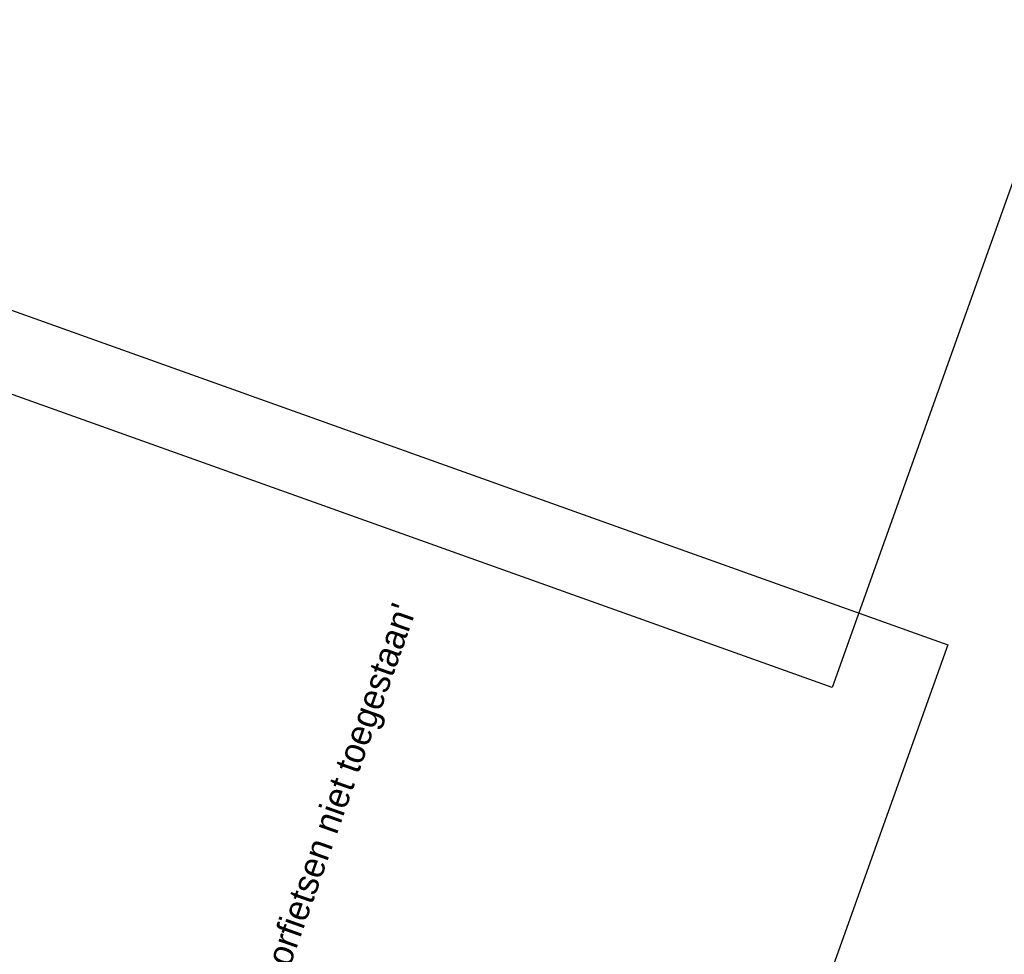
# Model space of a CAD drawing. Header units: metres. Extents: x 136326 to 138181, y 453212 to 454732.
# Tile 40 of 55: x 136671 to 136700, y 454107 to 454135. Entities that reach past the tile are written whole.
import ezdxf

# ---------------------------------------------------------------- set-up
doc = ezdxf.new("R2010")
doc.units = ezdxf.units.M
doc.layers.add('-DR-alg-bladkaders viewports', color=7, linetype='Continuous')
doc.layers.add('-DR-nw-inr-bebording-txt', color=2, linetype='Continuous')
doc.styles.add('eurostile', font='txt')

msp = doc.modelspace()

# ---------------------------------------------------------------- linework, layer by layer
at = {"layer": '-DR-alg-bladkaders viewports'}
for points in [[(136760.1221536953, 454298.3513140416), (136694.6770006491, 454115.2113635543), (136646.0024806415, 454132.6052276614), (136711.4476336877, 454315.7451781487)], [(136698.0804223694, 454116.4643013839), (136632.6352693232, 453933.3243508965), (136583.9607493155, 453950.7182150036), (136649.4059023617, 454133.8581654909)]]:
    msp.add_lwpolyline(points, close=True, dxfattribs=at)

# ---------------------------------------------------------------- texts
at = {"layer": '-DR-nw-inr-bebording-txt', "style": 'eurostile'}
msp.add_text("verwijderen: G11 + OB 'snorfietsen niet toegestaan'", height=0.75, rotation=70.5, dxfattribs=at).set_placement((136674.8282824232, 454095.9381253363))

doc.saveas('drawing.dxf')
